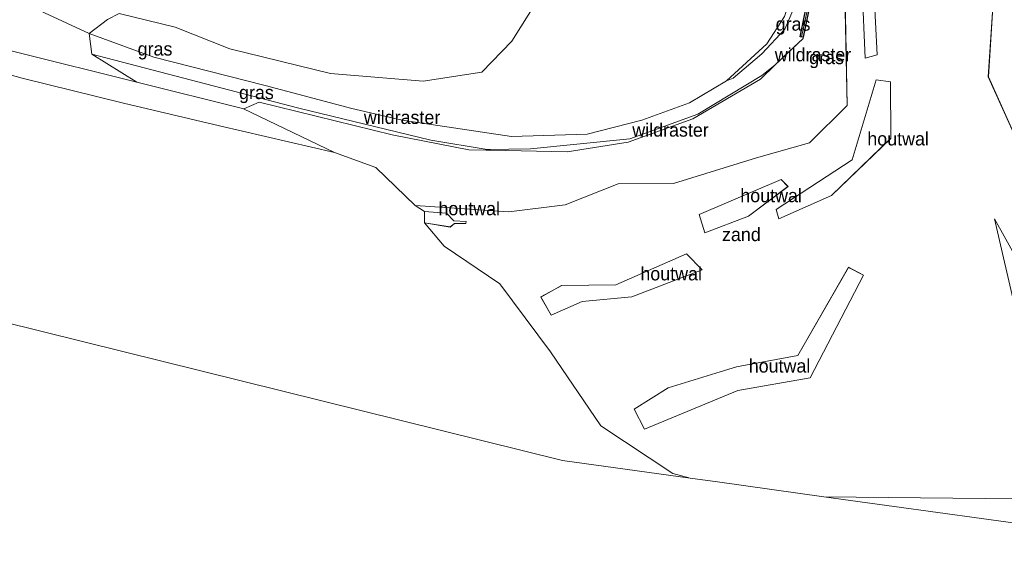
# Model space of a CAD drawing. Header units: millimetres. Extents: x 180000 to 190000, y 466229 to 468626.
# Tile 160 of 202: x 186896 to 187081, y 466616 to 466717. Entities that reach past the tile are written whole.
import ezdxf
from ezdxf.enums import TextEntityAlignment as Align

# ---------------------------------------------------------------- set-up
doc = ezdxf.new("R2010")
doc.units = ezdxf.units.MM
doc.layers.add('-b5-', color=10, linetype='Continuous')
for name, color, linetype, lineweight in [('af-bs-doorgang', 8, 'Continuous', 18), ('af-bs-rasterhekwerk', 8, 'hekwerk', 18), ('bp-b5-bomenstruiken', 93, 'Continuous', 18), ('bp-b5-bos', 93, 'Continuous', 18), ('bp-b5-grasland', 93, 'Continuous', 18), ('bp-b5-houtwal', 8, 'houtwal', 18), ('gw-bs-kruinlijn', 93, 'Continuous', 18), ('gw-bs-teenlijn', 93, 'Continuous', 18), ('kd-bs-opnamedtmgrens', 173, 'Continuous', 18), ('og-b5-grond_nietingericht', 253, 'Continuous', 18), ('vh-b5-verh_soort', 8, 'Continuous', 18), ('wb-bs-korf', 43, 'Continuous', 18)]:
    doc.layers.add(name, color=color, linetype=linetype, lineweight=lineweight)
doc.styles.add('rtw_iso', font='iso-rtw.shx')
doc.linetypes.add('hekwerk', pattern='A,7,-1.5,[1,RTW.shx,S=0.75,R=0,X=0,Y=0],-1.5', length=10)
doc.linetypes.add('houtwal', pattern='A,8,-1,[1,RTW.shx,S=0.75,R=45,X=0,Y=0],-1,8,-1,[4,RTW.shx,S=0.75,R=0,X=0,Y=0],-1', length=20)

# ---------------------------------------------------------------- blocks, each defined once
blk = doc.blocks.new('dtbattr-r')
at = {"style": 'rtw_iso'}
blk.add_attdef('TAG', text='', height=2.5, dxfattribs=at).set_placement((0, 0), align=Align.MIDDLE_CENTER)
blk = doc.blocks.new('d33az_ACAD_1_FMEBLOCK154')
at = {"layer": 'og-b5-grond_nietingericht'}
for points in [[(0.25, 58.8, 69.58), (28.05, 53.12, 69.6), (25.5, 45.51, 69.82), (25.52, 44.52, 69.92), (24.66, 31.47, 71.19), (31.17, 17.05, 71.86), (45.56, 5.24, 72.24), (62.93, -3.32, 72.44), (82.55, -10.87, 72.52), (80, -26.62, 72.22), (70.94, -21.09, 72.2), (61.94, -22.22, 72.38), (59.05, -27.96, 72.66), (55.58, -34.85, 72.99), (67.15, -39.73, 72.5), (77.66, -41.17, 72.26), (74.81, -58.8, 73.52), (72.66, -58.47, 73.73), (60.19, -47.81, 73.57), (-6.11, -47.08, 74.74), (-26.03, -44.32, 75.25), (-31.09, -43.62, 75.37), (-34.34, -42.73, 75.47), (-47.81, -33.84, 75.89), (-57.23, -19.98, 75.99), (-66.72, -7.23, 76.06), (-77.1, -0.17, 76.05), (-80.81, 4.19, 75.87), (-76.01, 3.4, 75.72), (-75.21, 4.03, 75.59), (-73.07, 4.03, 75.49), (-72.98, 4.42, 75.45), (-75.31, 4.56, 75.55), (-76.67, 5.96, 75.46), (-80.8, 6.29, 75.6), (-82.55, 7.4, 75.67), (-65.03, 6.24, 74.9), (-54.51, 7.56, 74.3), (-44.59, 11.48, 73.68), (-34.24, 11.52, 73.34), (-18.69, 16.32, 72.64), (-8.79, 19.15, 72.24), (-1.73, 26.16, 71.9), (-2.21, 49.72, 69.77)], [(4.15, 52.56, 69.9), (4.35, 50.35, 70.04), (6.39, 52.1, 70.04), (6.75, 55.24, 69.83), (6.01, 56.72, 69.77)], [(1.04, 48.02, 70.15), (1.61, 35.02, 71.18), (3.83, 35.6, 71.18), (3.22, 47.91, 70.1)], [(-0.79, 15.99, 72.44), (-15.06, 6.65, 73.1), (-14.56, 4.89, 73.27), (-4.65, 9.27, 72.86), (6.4, 19.99, 72.22), (6.35, 30.53, 71.51), (3.7, 30.92, 71.5)], [(-28.35, 2.28, 73.8), (-20.19, 5.44, 73.41), (-12.81, 10.97, 72.87), (-14.11, 12.29, 72.94), (-29.42, 5.71, 73.86)], [(25.8, 4.89, 72.55), (29.8, -12.39, 73.7), (42.13, -21.12, 73.86), (44.77, -18.45, 73.57), (35.2, -12, 73.59)], [(-28.88, -4.61, 74.12), (-31.81, -1.61, 74.33), (-45.04, -7.41, 74.93), (-55.14, -7.56, 75.44), (-59.02, -9.71, 75.98), (-57.14, -13.09, 75.97), (-51.31, -10.53, 75.38), (-42, -9.7, 74.86)], [(1.3, -5.65, 74.13), (-1.48, -4.15, 74.23), (-10.97, -20.64, 74.47), (-22.45, -22.79, 74.65), (-25.49, -23.72, 74.76), (-35.23, -26.73, 75.12), (-41.61, -30.72, 75.63), (-39.63, -34.45, 75.59), (-22.23, -27.19, 74.9), (-8.67, -24.85, 74.94)], [(55.14, -11.69, 72.79), (59.24, -19.5, 72.67), (60.99, -19.07, 72.5), (55.68, -10.2, 72.76), (50.78, -6.37, 72.66)], [(69.09, -42.81, 73.09), (74.48, -45.83, 73.46), (75.43, -42.57, 72.54), (70.4, -41.25, 72.61)]]:
    blk.add_polyline3d(points, close=True, dxfattribs=at)
blk = doc.blocks.new('dtbattr-l')
at = {"style": 'rtw_iso'}
blk.add_attdef('TAG', (0, 0), '', height=2.5, dxfattribs=at)

msp = doc.modelspace()

# ---------------------------------------------------------------- linework, layer by layer
at = {"layer": '-b5-'}
msp.add_polyline3d([(187045.66, 466726.49, 69.23), (187043.02, 466713.47, 70.94), (187042.43, 466713.55, 71.7), (187043.27, 466717.57, 71.79), (187044.28, 466721.96, 71.75), (187045.14, 466726.12, 71.72)], close=True, dxfattribs=at)
at = {"layer": 'af-bs-doorgang'}
msp.add_polyline3d([(186983.74, 466692.35, 74.69), (186984.54, 466692.33, 74.65)], dxfattribs=at)
at = {"layer": 'af-bs-rasterhekwerk'}
for points in [[(186938.39, 466700.09, 75.09), (186918.4, 466705.05, 75.25), (186873.33, 466716.32, 75.18), (186832.57, 466727.24, 75.12), (186799.05, 466736.82, 75.27), (186786.95, 466740.31, 75.6)], [(187045.66, 466726.49, 69.23), (187043.02, 466713.47, 70.94), (187042.98, 466713.26, 70.96), (187040.38, 466710.79, 71.19)], [(187040.38, 466710.79, 71.19), (187037.79, 466708.32, 71.42), (187035.01, 466705.67, 71.74)], [(187035.01, 466705.67, 71.74), (187022.35, 466698.23, 72.66), (187010.29, 466693.85, 73.4), (186998.87, 466692.01, 74.05), (186984.54, 466692.33, 74.65)], [(186983.74, 466692.35, 74.69), (186980.5, 466692.42, 74.82), (186966.14, 466695.2, 75.33), (186941.26, 466701.31, 75.4), (186938.39, 466700.09, 75.09), (186938.33, 466700.09, 75.43)]]:
    msp.add_polyline3d(points, dxfattribs=at)
at = {"layer": 'bp-b5-bomenstruiken'}
msp.add_polyline3d([(186881.92, 466773.53, 60.28), (186897.29, 466769.67, 60.3), (186929.58, 466760.86, 60.34), (186948.21, 466755.94, 60.23), (186966.33, 466750.9, 60.3), (186975.33, 466748.92, 60.31), (186988.12, 466743.97, 60.13), (186996.15, 466741.38, 60.11), (187002.93, 466739.53, 60.26), (186999.38, 466730.08, 63.85), (186988.55, 466712.73, 70.35), (186982.9, 466706.95, 72.66), (186971.96, 466705.25, 74.19), (186954.58, 466706.67, 74.98), (186935.78, 466711.31, 74.97), (186925.58, 466715.36, 74.5), (186915.08, 466717.93, 74.66), (186912.92, 466716.82, 75.03), (186909.46, 466714.21, 75.49), (186887.73, 466724.31, 75.23)], dxfattribs=at)
msp.add_polyline3d([(186909.98, 466710.29, 75.39), (186918.4, 466705.05, 75.25), (186873.33, 466716.32, 75.18), (186832.57, 466727.24, 75.12), (186799.05, 466736.82, 75.27), (186786.95, 466740.31, 75.6), (186797.63, 466755.28, 75.66), (186848.57, 466736.85, 75.1), (186887.73, 466724.31, 75.23), (186909.46, 466714.21, 75.49)], close=True, dxfattribs=at)
at = {"layer": 'bp-b5-bos'}
for points in [[(187018.65, 466631.85, 75.47), (187021.9, 466630.96, 75.37), (186998.02, 466634.27, 76), (186818.12, 466678.85, 76.29), (186755.23, 466696.19, 76.29), (186785.3, 466736.73, 75.41), (186810.16, 466729.67, 75.19), (186824, 466725.74, 75.19), (186841.24, 466721.29, 75.06), (186859.35, 466715.74, 75.08), (186877.47, 466711.22, 75.16), (186896.93, 466705.85, 75.23), (186915.87, 466701.14, 75.34), (186933.83, 466696.89, 75.39), (186955.36, 466691.93, 75.62), (186963.1, 466689.1, 75.75), (186970.44, 466681.98, 75.67), (186972.19, 466680.86, 75.6), (186972.18, 466678.76, 75.87), (186975.89, 466674.41, 76.05), (186986.26, 466667.35, 76.06), (186995.76, 466654.59, 75.99), (187005.17, 466640.74, 75.89)], [(187113.18, 466626.77, 73.57), (187125.65, 466616.11, 73.73), (187097.67, 466620.46, 73.43), (187046.88, 466627.5, 74.74)]]:
    msp.add_polyline3d(points, close=True, dxfattribs=at)
at = {"layer": 'bp-b5-grasland'}
for points in [[(187029.93, 466705.82, 73.98), (187028.66, 466705.33, 74.08), (187036.24, 466712.24, 73.63), (187039.53, 466717.37, 73.29), (187041.77, 466724.38, 72.48), (187043.5, 466728.06, 72.48), (187045.81, 466734.9, 72.45), (187047.08, 466734.64, 72.2), (187045.46, 466726.66, 72.23), (187043.39, 466725.23, 72.21), (187043.61, 466725.02, 72.2), (187042.85, 466724.42, 72.49), (187041.27, 466718.91, 73.05), (187039.61, 466714.99, 73.35), (187035.27, 466710.36, 73.67)], [(187136.56, 466670.07, 72.49), (187135.53, 466663.71, 72.52), (187115.91, 466671.26, 72.44), (187098.55, 466679.82, 72.24), (187084.15, 466691.62, 71.86), (187077.64, 466706.05, 71.19), (187078.51, 466719.1, 69.92), (187078.49, 466720.09, 69.82), (187081.04, 466727.69, 69.6), (187086.96, 466726.48, 69.21), (187085.18, 466717.72, 69.23), (187083.1, 466707.87, 70.88), (187083.08, 466707.76, 70.89), (187088.44, 466695.26, 71.78), (187095.7, 466688.27, 72.01), (187109.38, 466680.1, 72.34), (187110.49, 466679.6, 72.36), (187117.49, 466677.04, 72.39), (187118.25, 466676.76, 72.4)], [(186909.98, 466710.29, 75.39), (186948.46, 466700.3, 75.44), (186973.37, 466694.2, 75.01), (186983.91, 466692.5, 74.79), (186992.03, 466692.57, 74.32), (187010.56, 466694.5, 73.36), (187023.33, 466699.07, 72.53), (187035.26, 466706.34, 71.6), (187037.79, 466708.32, 71.42), (187035.01, 466705.67, 71.74), (187022.35, 466698.23, 72.66), (187010.29, 466693.85, 73.4), (186998.87, 466692.01, 74.05), (186984.54, 466692.33, 74.65), (186983.74, 466692.35, 74.69), (186980.5, 466692.42, 74.82), (186966.14, 466695.2, 75.33), (186941.26, 466701.31, 75.4), (186938.39, 466700.09, 75.09), (186918.4, 466705.05, 75.25)]]:
    msp.add_polyline3d(points, close=True, dxfattribs=at)
for points in [[(186915.08, 466717.93, 74.66), (186925.58, 466715.36, 74.5), (186935.78, 466711.31, 74.97), (186954.58, 466706.67, 74.98), (186971.96, 466705.25, 74.19), (186982.9, 466706.95, 72.66), (186988.55, 466712.73, 70.35), (186999.38, 466730.08, 63.85)], [(187050.77, 466724.3, 69.77), (187051.26, 466700.74, 71.9), (187044.2, 466693.73, 72.24), (187034.3, 466690.9, 72.64), (187018.75, 466686.1, 73.34), (187008.39, 466686.05, 73.68), (186998.47, 466682.14, 74.3), (186987.95, 466680.82, 74.9), (186970.44, 466681.98, 75.67), (186963.1, 466689.1, 75.75), (186955.36, 466691.93, 75.62), (186938.33, 466700.09, 75.43), (186938.39, 466700.09, 75.09), (186941.26, 466701.31, 75.4), (186966.14, 466695.2, 75.33), (186980.5, 466692.42, 74.82), (186983.74, 466692.35, 74.69), (186984.54, 466692.33, 74.65), (186998.87, 466692.01, 74.05), (187010.29, 466693.85, 73.4), (187022.35, 466698.23, 72.66), (187035.01, 466705.67, 71.74), (187037.79, 466708.32, 71.42), (187042.98, 466713.26, 70.96), (187043.02, 466713.47, 70.94), (187045.66, 466726.49, 69.23)], [(187043.27, 466717.57, 71.79), (187042.43, 466713.55, 71.7), (187043.02, 466713.47, 70.94), (187042.98, 466713.26, 70.96), (187037.79, 466708.32, 71.42), (187035.26, 466706.34, 71.6), (187023.33, 466699.07, 72.53), (187010.56, 466694.5, 73.36), (186992.03, 466692.57, 74.32), (186983.91, 466692.5, 74.79), (186973.37, 466694.2, 75.01), (186948.46, 466700.3, 75.44), (186909.98, 466710.29, 75.39), (186909.46, 466714.21, 75.49), (186921.55, 466709.76, 76.49), (186942.41, 466704.46, 76.81), (186958.6, 466700.12, 76.96), (186968.01, 466697.98, 76.9), (186988.46, 466694.88, 76.36), (187002.58, 466695.37, 75.58), (187012.84, 466697.96, 74.94), (187021.73, 466701.2, 74.47), (187028.66, 466705.33, 74.08), (187029.93, 466705.82, 73.98), (187035.27, 466710.36, 73.67), (187039.61, 466714.99, 73.35), (187041.27, 466718.91, 73.05)], [(187039.53, 466717.37, 73.29), (187036.24, 466712.24, 73.63), (187028.66, 466705.33, 74.08), (187021.73, 466701.2, 74.47), (187012.84, 466697.96, 74.94), (187002.58, 466695.37, 75.58), (186988.46, 466694.88, 76.36), (186968.01, 466697.98, 76.9), (186958.6, 466700.12, 76.96), (186942.41, 466704.46, 76.81), (186921.55, 466709.76, 76.49), (186909.46, 466714.21, 75.49), (186912.92, 466716.82, 75.03)]]:
    msp.add_polyline3d(points, dxfattribs=at)
at = {"layer": 'bp-b5-houtwal'}
for points in [[(187056.82, 466710.18, 71.18), (187054.59, 466709.6, 71.18), (187054.02, 466722.6, 70.15), (187056.21, 466722.48, 70.1)], [(187048.34, 466683.85, 72.86), (187038.43, 466679.47, 73.27), (187037.93, 466681.22, 73.1), (187052.2, 466690.57, 72.44), (187056.69, 466705.5, 71.5), (187059.33, 466705.11, 71.51), (187059.38, 466694.56, 72.22)], [(187032.8, 466680.02, 73.41), (187024.63, 466676.86, 73.8), (187023.56, 466680.29, 73.86), (187038.88, 466686.87, 72.94), (187040.17, 466685.55, 72.87)], [(186977.77, 466678.6, 75.59), (186976.98, 466677.97, 75.72), (186972.18, 466678.76, 75.87), (186972.19, 466680.86, 75.6), (186976.32, 466680.53, 75.46), (186977.67, 466679.14, 75.55), (186980.01, 466679, 75.45), (186979.92, 466678.61, 75.49)], [(187097.75, 466656.12, 73.57), (187095.12, 466653.45, 73.86), (187082.79, 466662.19, 73.7), (187078.79, 466679.47, 72.55), (187088.19, 466662.57, 73.59)], [(187001.68, 466664.05, 75.38), (186995.85, 466661.49, 75.97), (186993.96, 466664.86, 75.98), (186997.84, 466667.02, 75.44), (187007.95, 466667.16, 74.93), (187021.17, 466672.97, 74.33), (187024.1, 466669.97, 74.12), (187010.99, 466664.88, 74.86)], [(187030.76, 466647.39, 74.9), (187013.35, 466640.13, 75.59), (187011.38, 466643.86, 75.63), (187017.76, 466647.85, 75.12), (187027.5, 466650.86, 74.76), (187030.54, 466651.79, 74.65), (187042.01, 466653.94, 74.47), (187051.51, 466670.42, 74.23), (187054.29, 466668.93, 74.13), (187044.31, 466649.72, 74.94)]]:
    msp.add_polyline3d(points, close=True, dxfattribs=at)
at = {"layer": 'gw-bs-kruinlijn'}
for points in [[(186909.46, 466714.21, 75.49), (186887.73, 466724.31, 75.23), (186848.57, 466736.85, 75.1), (186797.63, 466755.28, 75.66)], [(186909.46, 466714.21, 75.49), (186921.55, 466709.76, 76.49), (186942.41, 466704.46, 76.81), (186958.6, 466700.12, 76.96), (186968.01, 466697.98, 76.9), (186988.46, 466694.88, 76.36), (187002.58, 466695.37, 75.58), (187012.84, 466697.96, 74.94), (187021.73, 466701.2, 74.47), (187028.66, 466705.33, 74.08), (187036.24, 466712.24, 73.63), (187039.53, 466717.37, 73.29), (187041.77, 466724.38, 72.48), (187043.5, 466728.06, 72.48), (187045.81, 466734.9, 72.45)], [(187028.66, 466705.33, 74.08), (187029.93, 466705.82, 73.98), (187035.27, 466710.36, 73.67), (187039.61, 466714.99, 73.35), (187041.27, 466718.91, 73.05), (187042.85, 466724.42, 72.49), (187043.61, 466725.02, 72.2)]]:
    msp.add_polyline3d(points, dxfattribs=at)
at = {"layer": 'gw-bs-teenlijn'}
for points in [[(187002.93, 466739.53, 60.26), (186999.38, 466730.08, 63.85), (186988.55, 466712.73, 70.35), (186982.9, 466706.95, 72.66), (186971.96, 466705.25, 74.19), (186954.58, 466706.67, 74.98), (186935.78, 466711.31, 74.97), (186925.58, 466715.36, 74.5), (186915.08, 466717.93, 74.66), (186912.92, 466716.82, 75.03), (186909.46, 466714.21, 75.49)], [(186909.46, 466714.21, 75.49), (186909.98, 466710.29, 75.39), (186948.46, 466700.3, 75.44), (186973.37, 466694.2, 75.01), (186983.91, 466692.5, 74.79), (186992.03, 466692.57, 74.32), (187010.56, 466694.5, 73.36), (187023.33, 466699.07, 72.53), (187035.26, 466706.34, 71.6), (187037.79, 466708.32, 71.42)]]:
    msp.add_polyline3d(points, dxfattribs=at)
at = {"layer": 'kd-bs-opnamedtmgrens'}
for points in [[(186818.12, 466678.85, 76.29), (186998.02, 466634.27, 76)], [(187021.9, 466630.96, 75.37), (186998.02, 466634.27, 76)], [(187127.8, 466615.77, 73.52), (187125.65, 466616.11, 73.73), (187097.67, 466620.46, 73.43), (187046.88, 466627.5, 74.74), (187026.96, 466630.26, 75.25), (187021.9, 466630.96, 75.37)]]:
    msp.add_polyline3d(points, dxfattribs=at)
at = {"layer": 'vh-b5-verh_soort'}
msp.add_polyline3d([(186938.33, 466700.09, 75.43), (186955.36, 466691.93, 75.62), (186933.83, 466696.89, 75.39), (186915.87, 466701.14, 75.34), (186896.93, 466705.85, 75.23), (186877.47, 466711.22, 75.16), (186859.35, 466715.74, 75.08), (186841.24, 466721.29, 75.06), (186824, 466725.74, 75.19), (186810.16, 466729.67, 75.19), (186785.3, 466736.73, 75.41), (186786.95, 466740.31, 75.6), (186799.05, 466736.82, 75.27), (186832.57, 466727.24, 75.12), (186873.33, 466716.32, 75.18), (186918.4, 466705.05, 75.25), (186938.39, 466700.09, 75.09)], close=True, dxfattribs=at)
at = {"layer": 'wb-bs-korf'}
msp.add_polyline3d([(187045.42, 466726.19, 71.75), (187042.67, 466713.55, 71.75)], dxfattribs=at)

# ---------------------------------------------------------------- block references
at = {"layer": 'af-bs-rasterhekwerk'}
ref = msp.add_blockref('dtbattr-l', (187037.7, 466708.23, 71.43), dxfattribs=at)
ref.add_attrib('TAG', 'wildraster', dxfattribs={"layer": '0', "height": 2.5, "style": 'rtw_iso'}).set_placement((187037.7, 466708.23, 71.43), align=Align.BOTTOM_LEFT)
ref = msp.add_blockref('dtbattr-l', (186960.84, 466696.5, 75.35), dxfattribs=at)
ref.add_attrib('TAG', 'wildraster', dxfattribs={"layer": '0', "height": 2.5, "style": 'rtw_iso'}).set_placement((186960.84, 466696.5, 75.35), align=Align.BOTTOM_LEFT)
ref = msp.add_blockref('dtbattr-l', (187011.05, 466694.13, 73.35), dxfattribs=at)
ref.add_attrib('TAG', 'wildraster', dxfattribs={"layer": '0', "height": 2.5, "style": 'rtw_iso'}).set_placement((187011.05, 466694.13, 73.35), align=Align.BOTTOM_LEFT)
at = {"layer": 'bp-b5-grasland'}
ref = msp.add_blockref('dtbattr-r', (187037.87, 466713.96, 72.92), dxfattribs=at)
ref.add_attrib('TAG', 'gras', dxfattribs={"layer": '0', "height": 2.5, "style": 'rtw_iso'}).set_placement((187037.87, 466713.96, 72.92), align=Align.BOTTOM_LEFT)
ref = msp.add_blockref('dtbattr-r', (186918.54, 466709.31, 73.86), dxfattribs=at)
ref.add_attrib('TAG', 'gras', dxfattribs={"layer": '0', "height": 2.5, "style": 'rtw_iso'}).set_placement((186918.54, 466709.31, 73.86), align=Align.BOTTOM_LEFT)
ref = msp.add_blockref('dtbattr-r', (187044.13, 466707.7, 73.16), dxfattribs=at)
ref.add_attrib('TAG', 'gras', dxfattribs={"layer": '0', "height": 2.5, "style": 'rtw_iso'}).set_placement((187044.13, 466707.7, 73.16), align=Align.BOTTOM_LEFT)
ref = msp.add_blockref('dtbattr-r', (186937.5, 466701.15, 74.05), dxfattribs=at)
ref.add_attrib('TAG', 'gras', dxfattribs={"layer": '0', "height": 2.5, "style": 'rtw_iso'}).set_placement((186937.5, 466701.15, 74.05), align=Align.BOTTOM_LEFT)
at = {"layer": 'bp-b5-houtwal'}
ref = msp.add_blockref('dtbattr-r', (187055.01, 466692.48, 72.41), dxfattribs=at)
ref.add_attrib('TAG', 'houtwal', dxfattribs={"layer": '0', "height": 2.5, "style": 'rtw_iso'}).set_placement((187055.01, 466692.48, 72.41), align=Align.BOTTOM_LEFT)
ref = msp.add_blockref('dtbattr-r', (187031.25, 466681.86, 73.38), dxfattribs=at)
ref.add_attrib('TAG', 'houtwal', dxfattribs={"layer": '0', "height": 2.5, "style": 'rtw_iso'}).set_placement((187031.25, 466681.86, 73.38), align=Align.BOTTOM_LEFT)
ref = msp.add_blockref('dtbattr-r', (186974.79, 466679.42, 75.59), dxfattribs=at)
ref.add_attrib('TAG', 'houtwal', dxfattribs={"layer": '0', "height": 2.5, "style": 'rtw_iso'}).set_placement((186974.79, 466679.42, 75.59), align=Align.BOTTOM_LEFT)
ref = msp.add_blockref('dtbattr-r', (187012.56, 466667.23, 75.13), dxfattribs=at)
ref.add_attrib('TAG', 'houtwal', dxfattribs={"layer": '0', "height": 2.5, "style": 'rtw_iso'}).set_placement((187012.56, 466667.23, 75.13), align=Align.BOTTOM_LEFT)
ref = msp.add_blockref('dtbattr-r', (187032.83, 466649.98, 74.84), dxfattribs=at)
ref.add_attrib('TAG', 'houtwal', dxfattribs={"layer": '0', "height": 2.5, "style": 'rtw_iso'}).set_placement((187032.83, 466649.98, 74.84), align=Align.BOTTOM_LEFT)
at = {"layer": 'og-b5-grond_nietingericht'}
msp.add_blockref('d33az_ACAD_1_FMEBLOCK154', (187052.99, 466674.58), dxfattribs=at)
ref = msp.add_blockref('dtbattr-r', (187027.83, 466674.58, 73.53), dxfattribs=at)
ref.add_attrib('TAG', 'zand', dxfattribs={"layer": '0', "height": 2.5, "style": 'rtw_iso'}).set_placement((187027.83, 466674.58, 73.53), align=Align.BOTTOM_LEFT)

doc.saveas('drawing.dxf')
